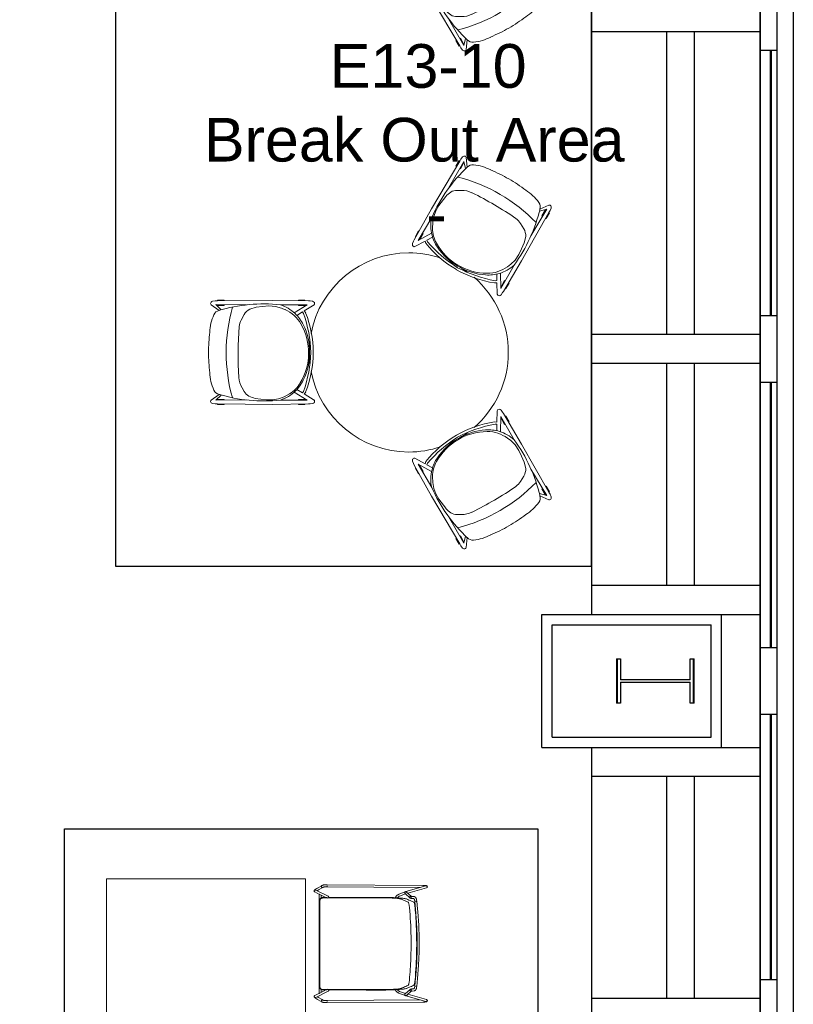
# Model space of a CAD drawing. Header units: inches. Extents: x -1 to 4727, y -3 to 1727.
# Tile 156 of 163: x 4587 to 4727, y 924 to 1102. Entities that reach past the tile are written whole.
import ezdxf

# ---------------------------------------------------------------- set-up
doc = ezdxf.new("R2010")
doc.units = ezdxf.units.IN
doc.header["$LTSCALE"] = 42
doc.header["$MEASUREMENT"] = 0
doc.layers.get('0').update_dxf_attribs({"linetype": 'CONTINUOUS'})
for name, color, linetype in [('A-GLAZ', 8, 'CONTINUOUS'), ('A-WALL', 7, 'CONTINUOUS'), ('I-FURN', 8, 'CONTINUOUS'), ('I-FURN-CHAR', 9, 'CONTINUOUS'), ('Room Names & IDs', 7, 'CONTINUOUS'), ('S-COLS', 7, 'CONTINUOUS'), ('triGrossAreaLayer', 7, 'CONTINUOUS'), ('triLabelLayer', 7, 'CONTINUOUS'), ('triMeasuredGrossAreaLayer', 7, 'CONTINUOUS'), ('triSpaceLayer', 7, 'CONTINUOUS')]:
    doc.layers.add(name, color=color, linetype=linetype)
doc.styles.add('PDF Helvetica', font='Helvetica.ttf')
doc.styles.get("Standard").update_dxf_attribs({"font": 'romans.shx'})

# ---------------------------------------------------------------- blocks, each defined once
blk = doc.blocks.new('Hightower_Alo_Counter_Stool - Hightower_Alo_Counter_Stool-4334188-FURNITURE PLAN - FLOOR 09 - EAST')
at = {"lineweight": 9}
for p, q in [((-10.06, 10.69), (-10.42, 10.05)), ((-9.71, 11.05), (-9.71, 11.04)), ((-9.7, 11.02), (-8.58, 8.77)), ((-8.93, 10.31), (-9.36, 11.18)), ((8.58, 8.77), (9.7, 11.02)), ((9.36, 11.18), (8.93, 10.31)), ((9.71, 11.04), (9.71, 11.05)), ((10.42, 10.05), (10.06, 10.69)), ((-10.64, 9.41), (-10.64, 8.94)), ((-10.64, 8.94), (-10.55, -8.36)), ((-10.42, 10.05), (-10.52, 9.88)), ((-10.42, 10.05), (-10.14, 9.89)), ((-10.36, 10.01), (-10.42, 10.05)), ((-10.26, 8.94), (-10.36, 8.94)), ((-10.24, 9.95), (-10.33, 9.99)), ((-10.26, 8.94), (-10.26, 9.41)), ((-10.17, -7.92), (-10.26, 8.94)), ((-10.1, 9.86), (-10.24, 9.95)), ((-10.19, 9.7), (-10.1, 9.86)), ((-10.1, 9.86), (-9.73, 10.5)), ((9.02, 10.39), (-9.02, 10.39)), ((-8.24, 8.93), (-8.92, 10.29)), ((-8.8, 10.05), (-8.19, 10.05)), ((-8.35, 8.99), (-8.35, 9.76)), ((-7.77, 10.26), (-7.85, 10.26)), ((7.85, 10.26), (7.77, 10.26)), ((8.22, 10.05), (8.8, 10.05)), ((8.92, 10.29), (8.24, 8.93)), ((8.35, 9.76), (8.35, 8.99)), ((9.73, 10.5), (10.1, 9.86)), ((10.24, 9.95), (10.1, 9.86)), ((10.1, 9.86), (10.19, 9.7)), ((10.14, 9.89), (10.42, 10.05)), ((10.26, 8.94), (10.17, -7.92)), ((10.33, 9.99), (10.24, 9.95)), ((10.26, 9.41), (10.26, 8.94)), ((10.36, 8.94), (10.26, 8.94)), ((10.42, 10.05), (10.36, 10.01)), ((10.52, 9.88), (10.42, 10.05)), ((10.55, -8.36), (10.64, 8.94)), ((10.64, 8.94), (10.64, 9.41)), ((-9.44, -5.31), (-10.46, -8.92)), ((-9.39, -5.2), (-9.42, -5.27)), ((-8.94, -4.04), (-9.36, -5.18)), ((-9.06, -5.18), (-9.06, -5.16)), ((-8.26, -6.06), (-9.06, -5.17)), ((-9.02, -5.23), (-8.62, -4.16)), ((9.06, -5.17), (8.26, -6.06)), ((8.62, -4.16), (9.01, -5.22)), ((9.36, -5.18), (8.94, -4.04)), ((9.06, -5.16), (9.06, -5.18)), ((9.42, -5.27), (9.39, -5.2)), ((10.46, -8.92), (9.44, -5.31)), ((-10.09, -9.02), (-9.14, -5.63)), ((-9.35, -5.41), (-9.34, -5.42)), ((-9.34, -5.42), (-8.54, -6.31)), ((-8.57, -6.26), (-8.57, -6.27)), ((-8.56, -6.37), (-8.56, -6.4)), ((-8.56, -6.4), (-8.52, -6.77)), ((-8.22, -6.12), (-8.23, -6.11)), ((-8.18, -6.37), (-8.19, -6.33)), ((-8.15, -6.73), (-8.18, -6.37)), ((-7.72, -6.88), (-7.83, -6.87)), ((-7.71, -7.25), (-7.67, -6.88)), ((-7.65, -6.88), (-7.69, -6.88)), ((-6.24, -7.03), (-7.67, -6.88)), ((-7.65, -6.91), (-7.65, -6.99)), ((7.67, -6.88), (6.24, -7.03)), ((7.69, -6.88), (7.65, -6.88)), ((7.65, -6.99), (7.65, -6.91)), ((7.67, -6.88), (7.71, -7.25)), ((7.83, -6.87), (7.72, -6.88)), ((8.18, -6.37), (8.15, -6.73)), ((8.19, -6.33), (8.18, -6.37)), ((8.23, -6.11), (8.22, -6.12)), ((8.52, -6.77), (8.56, -6.4)), ((8.54, -6.31), (9.34, -5.42)), ((8.56, -6.4), (8.56, -6.37)), ((8.57, -6.27), (8.57, -6.26)), ((9.14, -5.63), (10.09, -9.02)), ((9.34, -5.42), (9.35, -5.41)), ((-7.87, -7.24), (-7.76, -7.25)), ((-7.71, -7.25), (-6.28, -7.4)), ((-7.69, -7.26), (-7.65, -7.26)), ((-7.65, -7.13), (-7.65, -7.17)), ((-7.65, -7.17), (-7.65, -7.21)), ((6.28, -7.4), (7.71, -7.25)), ((7.65, -7.17), (7.65, -7.13)), ((7.65, -7.21), (7.65, -7.17)), ((7.65, -7.26), (7.69, -7.26)), ((7.76, -7.25), (7.87, -7.24)), ((-10.14, -9.09), (-10.13, -9.08)), ((10.13, -9.08), (10.14, -9.09))]:
    blk.add_line(p, q, dxfattribs=at)
at = {"lineweight": 9, "flags": 128}
for points in [[(-9.45, 11.27), (-9.52, 11.3), (-9.58, 11.3), (-9.62, 11.28), (-9.65, 11.27), (-9.67, 11.26), (-9.68, 11.25), (-9.69, 11.23), (-9.7, 11.22), (-9.71, 11.21), (-9.72, 11.2), (-9.73, 11.19), (-9.74, 11.18), (-9.75, 11.17), (-9.76, 11.16), (-9.77, 11.15), (-9.78, 11.13), (-9.79, 11.12), (-9.8, 11.1), (-9.81, 11.09), (-9.82, 11.07), (-9.83, 11.06), (-9.84, 11.04), (-9.85, 11.02), (-9.87, 11), (-9.88, 10.99), (-9.89, 10.97), (-9.9, 10.95), (-9.91, 10.93), (-9.93, 10.91), (-9.94, 10.89), (-9.95, 10.87), (-9.97, 10.85), (-9.98, 10.83), (-9.99, 10.8), (-10, 10.78), (-10.02, 10.76), (-10.03, 10.74), (-10.04, 10.72), (-10.05, 10.69), (-10.06, 10.69)], [(-9.58, 10.76), (-9.59, 10.74), (-9.6, 10.73), (-9.61, 10.71), (-9.62, 10.69), (-9.64, 10.67), (-9.65, 10.65), (-9.66, 10.63), (-9.67, 10.61), (-9.68, 10.59), (-9.7, 10.57), (-9.71, 10.55), (-9.72, 10.52), (-9.73, 10.5)], [(-9.45, 11.27), (-9.38, 11.22), (-9.36, 11.17)], [(9.45, 11.27), (9.38, 11.22), (9.36, 11.17)], [(9.45, 11.27), (9.52, 11.3), (9.58, 11.3), (9.62, 11.28), (9.65, 11.27), (9.67, 11.26), (9.68, 11.25), (9.69, 11.23), (9.7, 11.22), (9.71, 11.21), (9.72, 11.2), (9.73, 11.19), (9.74, 11.18), (9.75, 11.17), (9.76, 11.16), (9.77, 11.15), (9.78, 11.13), (9.79, 11.12), (9.8, 11.1), (9.81, 11.09), (9.82, 11.07), (9.83, 11.06), (9.84, 11.04), (9.85, 11.02), (9.87, 11), (9.88, 10.99), (9.89, 10.97), (9.9, 10.95), (9.91, 10.93), (9.93, 10.91), (9.94, 10.89), (9.95, 10.87), (9.97, 10.85), (9.98, 10.83), (9.99, 10.8), (10, 10.78), (10.02, 10.76), (10.03, 10.74), (10.04, 10.72), (10.05, 10.69), (10.06, 10.69)], [(9.58, 10.76), (9.59, 10.74), (9.6, 10.73), (9.61, 10.71), (9.62, 10.69), (9.64, 10.67), (9.65, 10.65), (9.66, 10.63), (9.67, 10.61), (9.68, 10.59), (9.7, 10.57), (9.71, 10.55), (9.72, 10.52), (9.73, 10.5)], [(-10.52, 9.88), (-10.54, 9.85), (-10.55, 9.81), (-10.57, 9.78), (-10.58, 9.75), (-10.59, 9.71), (-10.6, 9.67), (-10.61, 9.64), (-10.62, 9.6), (-10.63, 9.56), (-10.63, 9.53), (-10.64, 9.49), (-10.64, 9.45), (-10.64, 9.41), (-10.64, 9.41)], [(-10.26, 9.41), (-10.26, 9.44), (-10.26, 9.46), (-10.26, 9.48), (-10.26, 9.5), (-10.25, 9.53), (-10.25, 9.55), (-10.24, 9.57), (-10.24, 9.59), (-10.23, 9.61), (-10.22, 9.63), (-10.21, 9.65), (-10.2, 9.67), (-10.19, 9.69), (-10.19, 9.7)], [(-8.34, 9.02), (-8.34, 9.02), (-8.34, 9.02), (-8.33, 9.02), (-8.33, 9.02), (-8.32, 9.02), (-8.32, 9.02), (-8.31, 9.02), (-8.3, 9.02), (-8.3, 9.02)], [(-8.28, 9.76), (-8.28, 8.18), (-8.28, 6.61)], [(8.28, 6.61), (8.28, 8.18), (8.28, 9.76)], [(8.34, 9.02), (8.34, 9.02), (8.34, 9.02), (8.33, 9.02), (8.33, 9.02), (8.32, 9.02), (8.32, 9.02), (8.31, 9.02), (8.3, 9.02), (8.3, 9.02)], [(10.19, 9.7), (10.2, 9.68), (10.21, 9.66), (10.22, 9.64), (10.23, 9.61), (10.24, 9.59), (10.24, 9.57), (10.25, 9.55), (10.25, 9.53), (10.26, 9.51), (10.26, 9.48), (10.26, 9.46), (10.26, 9.44), (10.26, 9.42), (10.26, 9.41)], [(10.64, 9.41), (10.64, 9.45), (10.64, 9.49), (10.63, 9.53), (10.63, 9.56), (10.62, 9.6), (10.61, 9.64), (10.6, 9.67), (10.59, 9.71), (10.58, 9.74), (10.57, 9.78), (10.55, 9.81), (10.54, 9.85), (10.52, 9.88), (10.52, 9.88)], [(-8.58, 8.77), (-8.54, 8.72), (-8.51, 8.7), (-8.49, 8.68), (-8.47, 8.67), (-8.46, 8.67), (-8.45, 8.66), (-8.44, 8.66), (-8.43, 8.66), (-8.42, 8.66), (-8.41, 8.65), (-8.4, 8.65), (-8.39, 8.65), (-8.38, 8.65), (-8.37, 8.65), (-8.35, 8.65), (-8.34, 8.64), (-8.33, 8.64), (-8.32, 8.64), (-8.31, 8.64), (-8.3, 8.64)], [(-8.36, 6.61), (-8.35, 8.18), (-8.35, 8.65)], [(8.58, 8.77), (8.54, 8.72), (8.51, 8.7), (8.49, 8.68), (8.47, 8.67), (8.46, 8.67), (8.45, 8.66), (8.44, 8.66), (8.43, 8.66), (8.42, 8.66), (8.41, 8.65), (8.4, 8.65), (8.39, 8.65), (8.38, 8.65), (8.37, 8.65), (8.35, 8.65), (8.34, 8.64), (8.33, 8.64), (8.32, 8.64), (8.31, 8.64), (8.3, 8.64)], [(8.35, 8.65), (8.35, 8.18), (8.36, 6.61)], [(-8.37, -0.49), (-8.37, 1.87), (-8.36, 4.24), (-8.36, 6.61)], [(-8.28, 6.61), (-8.29, 4.22), (-8.3, 1.84), (-8.3, -0.54)], [(8.3, -0.54), (8.3, 1.84), (8.29, 4.22), (8.28, 6.61)], [(8.36, 6.61), (8.36, 4.24), (8.37, 1.87), (8.37, -0.49)], [(-8.31, -3.38), (-8.35, -3.4), (-8.39, -3.42), (-8.43, -3.44), (-8.47, -3.46), (-8.51, -3.49), (-8.55, -3.52), (-8.59, -3.55), (-8.62, -3.58), (-8.66, -3.61), (-8.69, -3.64), (-8.72, -3.68), (-8.75, -3.71), (-8.78, -3.75), (-8.81, -3.79), (-8.84, -3.83), (-8.86, -3.87), (-8.88, -3.91), (-8.9, -3.95), (-8.92, -3.99), (-8.94, -4.03), (-8.94, -4.04)], [(8.94, -4.04), (8.93, -4), (8.91, -3.96), (8.89, -3.92), (8.87, -3.87), (8.84, -3.83), (8.82, -3.8), (8.79, -3.76), (8.76, -3.72), (8.73, -3.68), (8.7, -3.65), (8.67, -3.62), (8.63, -3.58), (8.6, -3.55), (8.56, -3.52), (8.52, -3.5), (8.48, -3.47), (8.44, -3.44), (8.4, -3.42), (8.36, -3.4), (8.32, -3.38)], [(-9.21, -5.1), (-9.31, -5.12), (-9.36, -5.16), (-9.38, -5.2), (-9.39, -5.2)], [(-9.21, -5.1), (-9.12, -5.12), (-9.07, -5.16), (-9.06, -5.16)], [(-8.62, -4.16), (-8.61, -4.13), (-8.6, -4.1), (-8.58, -4.07), (-8.57, -4.04), (-8.55, -4.02), (-8.53, -3.99), (-8.51, -3.96), (-8.49, -3.93), (-8.47, -3.91), (-8.45, -3.88), (-8.43, -3.86), (-8.4, -3.84), (-8.38, -3.82), (-8.35, -3.8), (-8.32, -3.78), (-8.3, -3.76)], [(8.29, -3.75), (8.32, -3.77), (8.34, -3.79), (8.37, -3.81), (8.4, -3.83), (8.42, -3.86), (8.44, -3.88), (8.47, -3.9), (8.49, -3.93), (8.51, -3.95), (8.53, -3.98), (8.55, -4.01), (8.56, -4.04), (8.58, -4.07), (8.59, -4.1), (8.61, -4.13), (8.62, -4.16), (8.62, -4.16)], [(9.21, -5.1), (9.12, -5.12), (9.07, -5.16), (9.06, -5.16)], [(9.21, -5.1), (9.31, -5.12), (9.36, -5.16), (9.38, -5.2), (9.39, -5.2)], [(-8.57, -6.25), (-8.57, -6.26), (-8.57, -6.26), (-8.57, -6.27), (-8.57, -6.28), (-8.57, -6.29), (-8.57, -6.31), (-8.56, -6.32), (-8.56, -6.34), (-8.56, -6.36), (-8.56, -6.37)], [(-8.52, -6.77), (-8.52, -6.79), (-8.51, -6.82), (-8.5, -6.84), (-8.49, -6.87), (-8.48, -6.89), (-8.47, -6.92), (-8.46, -6.94), (-8.45, -6.96), (-8.43, -6.98), (-8.41, -7), (-8.4, -7.02), (-8.38, -7.03), (-8.36, -7.05), (-8.34, -7.07), (-8.32, -7.08), (-8.3, -7.1), (-8.28, -7.11), (-8.26, -7.12), (-8.23, -7.14), (-8.21, -7.15), (-8.19, -7.16), (-8.16, -7.17), (-8.14, -7.18), (-8.11, -7.19), (-8.09, -7.2), (-8.06, -7.2), (-8.04, -7.21), (-8.01, -7.22), (-7.98, -7.22), (-7.96, -7.23), (-7.93, -7.23), (-7.9, -7.24), (-7.88, -7.24), (-7.87, -7.24)], [(-8.22, -6.12), (-8.22, -6.14), (-8.21, -6.16), (-8.21, -6.17), (-8.2, -6.19), (-8.2, -6.21), (-8.2, -6.23), (-8.2, -6.24), (-8.19, -6.26), (-8.19, -6.28), (-8.19, -6.31), (-8.19, -6.33), (-8.19, -6.33)], [(-8.15, -6.73), (-8.15, -6.73), (-8.15, -6.73), (-8.15, -6.73), (-8.15, -6.73), (-8.14, -6.74), (-8.14, -6.74), (-8.14, -6.74), (-8.14, -6.75), (-8.13, -6.75), (-8.13, -6.75), (-8.12, -6.76), (-8.12, -6.77), (-8.11, -6.77), (-8.1, -6.78), (-8.09, -6.78), (-8.08, -6.79), (-8.07, -6.8), (-8.06, -6.8), (-8.05, -6.81), (-8.04, -6.81), (-8.02, -6.82), (-8.01, -6.83), (-8, -6.83), (-7.98, -6.84), (-7.96, -6.84), (-7.95, -6.85), (-7.93, -6.85), (-7.91, -6.85), (-7.9, -6.86), (-7.88, -6.86), (-7.86, -6.86), (-7.84, -6.87), (-7.83, -6.87)], [(-7.72, -6.88), (-7.71, -6.88), (-7.7, -6.88), (-7.7, -6.88), (-7.69, -6.88), (-7.69, -6.88)], [(6.24, -7.03), (3.86, -7.23), (1.47, -7.34), (-0.92, -7.35), (-3.31, -7.26), (-5.7, -7.08), (-6.24, -7.03)], [(7.72, -6.88), (7.71, -6.88), (7.7, -6.88), (7.7, -6.88), (7.69, -6.88), (7.69, -6.88)], [(8.15, -6.73), (8.15, -6.73), (8.15, -6.73), (8.15, -6.73), (8.15, -6.73), (8.14, -6.74), (8.14, -6.74), (8.14, -6.74), (8.14, -6.75), (8.13, -6.75), (8.13, -6.75), (8.12, -6.76), (8.12, -6.77), (8.11, -6.77), (8.1, -6.78), (8.09, -6.78), (8.08, -6.79), (8.07, -6.8), (8.06, -6.8), (8.05, -6.81), (8.04, -6.81), (8.02, -6.82), (8.01, -6.83), (8, -6.83), (7.98, -6.84), (7.96, -6.84), (7.95, -6.85), (7.93, -6.85), (7.91, -6.85), (7.9, -6.86), (7.88, -6.86), (7.86, -6.86), (7.84, -6.87), (7.83, -6.87)], [(8.52, -6.77), (8.52, -6.79), (8.51, -6.82), (8.5, -6.84), (8.49, -6.87), (8.48, -6.89), (8.47, -6.92), (8.46, -6.94), (8.45, -6.96), (8.43, -6.98), (8.41, -7), (8.4, -7.02), (8.38, -7.03), (8.36, -7.05), (8.34, -7.07), (8.32, -7.08), (8.3, -7.1), (8.28, -7.11), (8.26, -7.12), (8.23, -7.14), (8.21, -7.15), (8.19, -7.16), (8.16, -7.17), (8.14, -7.18), (8.11, -7.19), (8.09, -7.2), (8.06, -7.2), (8.04, -7.21), (8.01, -7.22), (7.98, -7.22), (7.96, -7.23), (7.93, -7.23), (7.9, -7.24), (7.88, -7.24), (7.87, -7.24)], [(8.22, -6.12), (8.22, -6.14), (8.21, -6.16), (8.21, -6.17), (8.2, -6.19), (8.2, -6.21), (8.2, -6.23), (8.2, -6.24), (8.19, -6.26), (8.19, -6.28), (8.19, -6.31), (8.19, -6.33), (8.19, -6.33)], [(8.57, -6.25), (8.57, -6.26), (8.57, -6.26), (8.57, -6.27), (8.57, -6.28), (8.57, -6.29), (8.57, -6.31), (8.56, -6.32), (8.56, -6.34), (8.56, -6.36), (8.56, -6.37)], [(-10.29, -9.17), (-10.36, -9.16), (-10.41, -9.13), (-10.44, -9.1), (-10.46, -9.08), (-10.47, -9.06), (-10.48, -9.04), (-10.48, -9.02), (-10.49, -9.01), (-10.49, -8.99), (-10.5, -8.98), (-10.5, -8.97), (-10.5, -8.95), (-10.51, -8.94), (-10.51, -8.92), (-10.51, -8.9), (-10.52, -8.89), (-10.52, -8.87), (-10.52, -8.85), (-10.52, -8.83), (-10.52, -8.81), (-10.53, -8.79), (-10.53, -8.77), (-10.53, -8.75), (-10.53, -8.73), (-10.53, -8.71), (-10.54, -8.69), (-10.54, -8.66), (-10.54, -8.64), (-10.54, -8.62), (-10.54, -8.59), (-10.54, -8.57), (-10.54, -8.54), (-10.54, -8.52), (-10.54, -8.49), (-10.54, -8.47), (-10.55, -8.44), (-10.55, -8.42), (-10.55, -8.39), (-10.55, -8.37), (-10.55, -8.36)], [(-7.76, -7.25), (-7.74, -7.25), (-7.73, -7.25), (-7.71, -7.26), (-7.7, -7.26), (-7.69, -7.26)], [(-6.28, -7.4), (-3.88, -7.6), (-1.48, -7.71), (0.93, -7.72), (3.33, -7.64), (5.74, -7.46), (6.28, -7.4)], [(7.76, -7.25), (7.74, -7.25), (7.73, -7.25), (7.71, -7.26), (7.7, -7.26), (7.69, -7.26)], [(10.29, -9.17), (10.36, -9.16), (10.41, -9.13), (10.44, -9.1), (10.46, -9.08), (10.47, -9.06), (10.48, -9.04), (10.48, -9.02), (10.49, -9.01), (10.49, -8.99), (10.5, -8.98), (10.5, -8.97), (10.5, -8.95), (10.51, -8.94), (10.51, -8.92), (10.51, -8.9), (10.52, -8.89), (10.52, -8.87), (10.52, -8.85), (10.52, -8.83), (10.52, -8.81), (10.53, -8.79), (10.53, -8.77), (10.53, -8.75), (10.53, -8.73), (10.53, -8.71), (10.54, -8.69), (10.54, -8.66), (10.54, -8.64), (10.54, -8.62), (10.54, -8.59), (10.54, -8.57), (10.54, -8.54), (10.54, -8.52), (10.54, -8.49), (10.54, -8.47), (10.55, -8.44), (10.55, -8.42), (10.55, -8.39), (10.55, -8.37), (10.55, -8.36)], [(-10.29, -9.17), (-10.22, -9.16), (-10.17, -9.13), (-10.14, -9.1), (-10.14, -9.09)], [(10.29, -9.17), (10.22, -9.16), (10.17, -9.13), (10.14, -9.1), (10.14, -9.09)]]:
    blk.add_lwpolyline(points, dxfattribs=at)
at = {"lineweight": 9}
for centre, major_axis, ratio, start_param, end_param in [((-9.53, 11.1), (0.177, 0.061), 0.992906, 1.505118, 2.814115), ((-9.53, 11.1), (0.168, 0.084), 0.994858, 2.156432, 2.68003), ((-9.53, 11.1), (0.168, 0.084), 0.994858, 2.68003, 3.203629), ((-9.53, 11.1), (0.177, 0.061), 0.992906, 3.075914, 3.337714), ((-9.53, 11.1), (0.168, 0.084), 0.994858, 0.323836, 1.632833), ((9.53, 11.1), (-0.168, 0.084), 0.994858, 4.650352, 5.69755), ((9.53, 11.1), (-0.177, 0.061), 0.992906, 3.46907, 4.778067), ((9.53, 11.1), (-0.168, 0.084), 0.994858, 3.603155, 4.126754), ((9.53, 11.1), (-0.168, 0.084), 0.994858, 3.079556, 3.603155), ((9.53, 11.1), (-0.177, 0.061), 0.992906, 2.945472, 3.207271), ((-10.45, 8.94), (0.187, 0.001), 0.000559, 3.141593, 3.245089), ((-10.45, 8.94), (0.187, 0.001), 0.000559, 3.768688, 4.292287), ((-10.45, 8.94), (0.187, 0.001), 0.000559, 5.077685, 5.339484), ((-10.45, 8.94), (0.187, 0.001), 0.000559, 6.124882, 6.386682), ((10.45, 8.94), (-0.187, 0.001), 0.000559, 6.179689, 6.441488), ((10.45, 8.94), (-0.187, 0.001), 0.000559, 0.943701, 1.2055), ((10.45, 8.94), (-0.187, 0.001), 0.000559, 1.990899, 2.514497), ((10.45, 8.94), (-0.187, 0.001), 0.000559, 3.038096, 3.141593), ((-9.26, -5.36), (-0.18, 0.051), 0.988411, 0.010163, 0.271962), ((-9.26, -5.36), (-0.165, 0.089), 0.989077, 5.999821, 6.52342), ((-9.26, -5.36), (-0.18, 0.051), 0.988411, 5.769749, 6.283185), ((-9.2, -5.3), (0.139, 0.125), 0.993857, 0.055785, 2.411979), ((-9.2, -5.3), (0.139, 0.125), 0.993857, 2.411979, 3.197377), ((9.2, -5.3), (-0.139, 0.125), 0.993857, 3.871206, 6.227401), ((9.2, -5.3), (-0.142, 0.122), 0.994097, 5.948503, 6.045673), ((9.2, -5.3), (-0.139, 0.125), 0.993857, 3.085808, 3.871206), ((9.26, -5.36), (0.165, 0.089), 0.989077, 6.042951, 6.56655), ((9.26, -5.36), (0.18, 0.051), 0.988411, 0, 0.513436), ((9.26, -5.36), (0.18, 0.051), 0.988411, 6.011223, 6.273022), ((-9.26, -5.36), (-0.18, 0.051), 0.988411, 0.271962, 1.842759), ((-9.2, -5.3), (0.142, 0.122), 0.994097, 2.952676, 3.214475), ((-8.4, -6.18), (0.139, 0.125), 0.993857, 0, 2.411979), ((-8.4, -6.18), (0.139, 0.125), 0.993857, 2.411979, 3.141593), ((-8.4, -6.18), (0.173, 0.073), 0.988515, 2.998862, 3.52246), ((-8.37, -6.38), (0.187, 0.017), 0.830705, 1.987348, 3.296345), ((-8.37, -6.38), (0.187, 0.019), 0.830378, 6.200126, 9.341719), ((-8.37, -6.38), (0.187, 0.019), 0.830378, 3.058533, 3.320333), ((-8.37, -6.38), (0.187, 0.017), 0.830705, 5.914339, 7.223336), ((-8.4, -6.18), (0.139, 0.125), 0.993857, 5.553572, 6.077171), ((-8.4, -6.18), (0.173, 0.073), 0.988515, 5.616855, 6.140454), ((-8.4, -6.18), (0.139, 0.125), 0.993857, 5.291773, 5.553572), ((-8.37, -6.38), (0.187, 0.019), 0.830378, 5.938327, 6.200126), ((8.37, -6.38), (-0.187, 0.017), 0.830705, 5.343034, 6.652031), ((8.37, -6.38), (-0.187, 0.019), 0.830378, 3.224652, 6.366245), ((8.37, -6.38), (-0.187, 0.019), 0.830378, 0.083059, 0.344859), ((8.4, -6.18), (-0.139, 0.125), 0.993857, 3.871206, 7.012799), ((8.4, -6.18), (-0.173, 0.073), 0.988515, 0.142731, 0.66633), ((8.4, -6.18), (-0.139, 0.125), 0.993857, 0.729613, 0.991413), ((8.37, -6.38), (-0.187, 0.017), 0.830705, 2.98684, 4.295837), ((8.4, -6.18), (-0.139, 0.125), 0.993857, 3.141593, 3.871206), ((8.37, -6.38), (-0.187, 0.019), 0.830378, 2.962853, 3.224652), ((9.26, -5.36), (0.18, 0.051), 0.988411, 4.440427, 6.011223), ((9.2, -5.3), (-0.142, 0.122), 0.994097, 3.06871, 3.330509), ((-10.27, -8.97), (-0.18, 0.051), 0.988411, 0.010163, 0.271962), ((-10.27, -8.97), (-0.18, 0.051), 0.988411, 0.271962, 1.05736), ((-10.27, -8.97), (-0.147, 0.116), 0.986456, 1.466745, 1.728545), ((-10.27, -8.97), (-0.18, 0.051), 0.988411, 1.31916, 3.151756), ((-10.27, -8.97), (-0.147, 0.116), 0.986456, 3.037542, 3.141593), ((10.27, -8.97), (0.18, 0.051), 0.988411, 3.13143, 4.440427), ((10.27, -8.97), (0.147, 0.116), 0.986456, 3.141593, 3.245644), ((10.27, -8.97), (0.18, 0.051), 0.988411, 4.702226, 5.225825), ((10.27, -8.97), (0.147, 0.116), 0.986456, 4.554641, 4.81644), ((10.27, -8.97), (0.18, 0.051), 0.988411, 5.487624, 6.011223), ((10.27, -8.97), (0.18, 0.051), 0.988411, 6.011223, 6.273022)]:
    blk.add_ellipse(centre, major_axis=major_axis, ratio=ratio, start_param=start_param, end_param=end_param, dxfattribs=at)
for points, knots in [([(-9.02, 10.39), (-9.02, 10.39), (-9.02, 10.39), (-9.02, 10.39), (-9.02, 10.39), (-9.01, 10.39), (-9.01, 10.38), (-9, 10.38), (-9, 10.38), (-8.99, 10.37), (-8.98, 10.37), (-8.98, 10.36), (-8.97, 10.36), (-8.96, 10.35), (-8.96, 10.34), (-8.95, 10.34), (-8.94, 10.33), (-8.94, 10.32), (-8.93, 10.31), (-8.93, 10.31), (-8.92, 10.3), (-8.92, 10.29), (-8.91, 10.28), (-8.91, 10.27), (-8.9, 10.26), (-8.9, 10.25), (-8.9, 10.25)], [0, 0, 0, 0, 0.0357143, 0.0714286, 0.1071429, 0.1339286, 0.1607143, 0.2142857, 0.25, 0.2767857, 0.3035714, 0.3571429, 0.3928571, 0.4285714, 0.4642857, 0.5, 0.5357143, 0.5714286, 0.6071429, 0.6428571, 0.6785714, 0.7142857, 0.75, 0.7857143, 0.8214286, 0.8571429, 0.8571429, 0.8571429, 0.8571429]), ([(-8.35, 9.76), (-8.35, 9.84), (-8.32, 9.95), (-8.24, 10.08), (-8.15, 10.17), (-8.01, 10.24), (-7.9, 10.26), (-7.85, 10.26)], [0, 0, 0, 0, 0.285714, 0.428571, 0.571429, 0.785714, 1, 1, 1, 1]), ([(-7.77, 10.26), (-7.85, 10.26), (-7.96, 10.24), (-8.09, 10.16), (-8.18, 10.06), (-8.26, 9.93), (-8.28, 9.82), (-8.28, 9.76)], [0, 0, 0, 0, 0.285714, 0.428571, 0.571429, 0.785714, 1, 1, 1, 1]), ([(8.28, 9.76), (8.28, 9.84), (8.25, 9.95), (8.17, 10.08), (8.08, 10.17), (7.94, 10.24), (7.83, 10.26), (7.77, 10.26)], [0, 0, 0, 0, 0.285714, 0.428571, 0.571429, 0.785714, 1, 1, 1, 1]), ([(7.85, 10.26), (7.92, 10.26), (8.03, 10.24), (8.16, 10.16), (8.25, 10.06), (8.33, 9.93), (8.35, 9.82), (8.35, 9.76)], [0, 0, 0, 0, 0.285714, 0.428571, 0.571429, 0.785714, 1, 1, 1, 1]), ([(8.9, 10.25), (8.9, 10.25), (8.9, 10.26), (8.91, 10.27), (8.91, 10.28), (8.92, 10.29), (8.92, 10.3), (8.93, 10.31), (8.93, 10.31), (8.94, 10.32), (8.94, 10.33), (8.95, 10.34), (8.96, 10.34), (8.96, 10.35), (8.97, 10.35), (8.97, 10.36), (8.98, 10.36), (8.98, 10.37), (8.99, 10.37), (8.99, 10.37), (9, 10.38), (9.01, 10.38), (9.01, 10.39), (9.02, 10.39), (9.02, 10.39), (9.02, 10.39), (9.02, 10.39)], [0.1428571, 0.1428571, 0.1428571, 0.1428571, 0.1785714, 0.2142857, 0.25, 0.2857143, 0.3214286, 0.3571429, 0.3928571, 0.4285714, 0.4642857, 0.5, 0.5357143, 0.5714286, 0.5982143, 0.625, 0.6517857, 0.6785714, 0.7053571, 0.7321429, 0.7857143, 0.8392857, 0.8660714, 0.8928571, 0.9464286, 1, 1, 1, 1]), ([(-8.09, -5.42), (-8.11, -5.36), (-8.14, -5.24), (-8.18, -4.98), (-8.22, -4.66), (-8.27, -4.16), (-8.31, -3.47), (-8.34, -2.74), (-8.36, -2.02), (-8.37, -1.27), (-8.37, -0.75), (-8.37, -0.49)], [-1, -1, -1, -1, -0.861111, -0.791667, -0.722222, -0.583333, -0.444444, -0.333333, -0.222222, -0.111111, 0, 0, 0, 0]), ([(8.37, -0.49), (8.37, -0.82), (8.37, -1.3), (8.36, -1.93), (8.35, -2.54), (8.32, -3.26), (8.28, -3.97), (8.24, -4.53), (8.19, -4.94), (8.14, -5.25), (8.1, -5.37), (8.09, -5.42)], [-1, -1, -1, -1, -0.861111, -0.791667, -0.722222, -0.583333, -0.444444, -0.333333, -0.222222, -0.111111, 0, 0, 0, 0]), ([(-6.56, -5.93), (-5.25, -6.05), (-2.63, -6.22), (1.75, -6.26), (4.81, -6.09), (6.56, -5.93)], [-1, -1, -1, -1, -0.7, -0.4, 0, 0, 0, 0]), ([(6.56, -6.95), (5.25, -7.07), (2.63, -7.23), (-1.75, -7.27), (-4.81, -7.11), (-6.56, -6.95)], [-1, -1, -1, -1, -0.7, -0.4, 0, 0, 0, 0])]:
    blk.add_open_spline(points, degree=3, knots=knots, dxfattribs=at)
for points in [[(-7.85, 10.26), (-7.82, 10.26), (-7.8, 10.26), (-7.77, 10.26)], [(0, 10.26), (-0.86, 10.26), (-2.59, 10.26), (-5.18, 10.26), (-6.91, 10.26), (-7.77, 10.26)], [(7.77, 10.26), (6.91, 10.26), (5.18, 10.26), (2.59, 10.26), (0.86, 10.26), (0, 10.26)], [(7.77, 10.26), (7.8, 10.26), (7.82, 10.26), (7.85, 10.26)], [(-8.3, -0.54), (-8.3, -0.77), (-8.3, -1.22), (-8.29, -1.89), (-8.27, -2.52), (-8.24, -3.09), (-8.21, -3.58), (-8.17, -3.98), (-8.12, -4.27), (-8.09, -4.39), (-8.07, -4.42)], [(8.07, -4.42), (8.09, -4.39), (8.12, -4.27), (8.17, -3.98), (8.21, -3.58), (8.24, -3.09), (8.27, -2.52), (8.29, -1.89), (8.3, -1.22), (8.3, -0.77), (8.3, -0.54)], [(-9.36, -5.17), (-9.36, -5.17), (-9.35, -5.16), (-9.35, -5.16), (-9.34, -5.16), (-9.34, -5.15), (-9.34, -5.15)], [(-9.32, -5.13), (-9.32, -5.13), (-9.31, -5.13), (-9.3, -5.12), (-9.29, -5.12)], [(-9.29, -5.12), (-9.28, -5.11), (-9.26, -5.11), (-9.23, -5.1), (-9.22, -5.1)], [(-9.22, -5.1), (-9.21, -5.1), (-9.19, -5.1), (-9.18, -5.1)], [(-8.07, -4.42), (-8.01, -4.57), (-7.89, -4.85), (-7.71, -5.27), (-7.59, -5.55), (-7.53, -5.69)], [(7.53, -5.69), (7.59, -5.55), (7.71, -5.27), (7.89, -4.85), (8.01, -4.57), (8.07, -4.42)], [(9.18, -5.1), (9.19, -5.1), (9.21, -5.1), (9.22, -5.1)], [(9.22, -5.1), (9.23, -5.1), (9.26, -5.11), (9.28, -5.11), (9.29, -5.12)], [(9.29, -5.12), (9.3, -5.12), (9.31, -5.13), (9.32, -5.13), (9.32, -5.13)], [(9.34, -5.15), (9.34, -5.15), (9.34, -5.16), (9.35, -5.16), (9.35, -5.16), (9.36, -5.17), (9.36, -5.17)], [(-7.53, -6.71), (-7.59, -6.57), (-7.71, -6.28), (-7.9, -5.85), (-8.02, -5.56), (-8.09, -5.42)], [(-7.53, -5.69), (-7.52, -5.71), (-7.49, -5.74), (-7.38, -5.78), (-7.23, -5.83), (-7.03, -5.87), (-6.8, -5.91), (-6.64, -5.92), (-6.56, -5.93)], [(-6.56, -6.95), (-6.64, -6.94), (-6.8, -6.92), (-7.03, -6.89), (-7.23, -6.84), (-7.38, -6.8), (-7.49, -6.75), (-7.52, -6.72), (-7.53, -6.71)], [(6.56, -5.93), (6.64, -5.92), (6.8, -5.91), (7.03, -5.87), (7.23, -5.83), (7.38, -5.78), (7.49, -5.74), (7.52, -5.71), (7.53, -5.69)], [(7.53, -6.71), (7.52, -6.72), (7.49, -6.75), (7.38, -6.8), (7.23, -6.84), (7.03, -6.89), (6.8, -6.92), (6.64, -6.94), (6.56, -6.95)], [(8.09, -5.42), (8.02, -5.56), (7.9, -5.85), (7.71, -6.28), (7.59, -6.57), (7.53, -6.71)]]:
    blk.add_open_spline(points, degree=3, dxfattribs=at)
blk = doc.blocks.new('Table - Dining - Round - 36_ DIAM DINING-1461883-FURNITURE PLAN - FLOOR 09 - EAST')
at = {"lineweight": 9}
for start, end in [(83.7584, 96.2416), (100.9653, 180), (360, 79.0347), (180, 198.651), (341.349, 360), (204.2144, 208.0464), (331.9536, 335.7856), (210.7121, 216.1747), (323.8253, 329.2879), (220.9825, 319.0175)]:
    blk.add_arc((0, 0), 18, start, end, dxfattribs=at)
blk = doc.blocks.new('Stool - Coalesse - Enea Lottus Sled - Bar - Default-2141859-FURNITURE PLAN - FLOOR 09 - EAST')
at = {"lineweight": 9}
for p, q in [((-9.31, -0.16), (-9.3, 0.12)), ((-9.3, 0.12), (-9.25, 0.58)), ((-8.6, 0.84), (-7.51, -0.93)), ((8.6, 0.84), (7.51, -0.93)), ((9.3, 0.12), (9.25, 0.58)), ((9.31, -0.16), (9.3, 0.12)), ((-9.44, -0.8), (-9.32, -0.8)), ((-9.44, -1.95), (-9.44, -0.8)), ((-9.39, -6.58), (-9.31, -0.16)), ((-8.63, -0.39), (-8.61, -5.25)), ((-7.18, -2.75), (-8.63, -0.39)), ((-8.63, -0.8), (-8.5, -0.8)), ((-8.5, -0.8), (-8.5, -1.95)), ((-7.51, -0.93), (-7.16, -0.67)), ((-7.06, -1.06), (-7.31, -1.25)), ((-7.31, -1.25), (-6.69, -2.26)), ((7.31, -1.25), (6.69, -2.26)), ((7.06, -1.06), (7.31, -1.25)), ((7.51, -0.93), (7.16, -0.67)), ((7.18, -2.75), (8.63, -0.39)), ((8.5, -0.8), (8.63, -0.8)), ((8.5, -1.95), (8.5, -0.8)), ((8.63, -0.39), (8.61, -5.25)), ((9.39, -6.58), (9.31, -0.16)), ((9.32, -0.8), (9.44, -0.8)), ((9.44, -0.8), (9.44, -1.95)), ((-9.33, -1.95), (-9.44, -1.95)), ((-8.5, -1.95), (-8.62, -1.95)), ((8.62, -1.95), (8.5, -1.95)), ((9.44, -1.95), (9.33, -1.95)), ((-8.02, -5.06), (-8.31, -6.12)), ((-7.72, -4.39), (-8.02, -5.06)), ((8, -4.58), (7.47, -3.61)), ((8.37, -5.59), (8, -4.58)), ((-9.31, -16.61), (-9.39, -6.58)), ((-8.31, -6.12), (-8.41, -7.34)), ((8.55, -6.63), (8.37, -5.59)), ((8.55, -7.74), (8.55, -6.63)), ((9.31, -16.61), (9.39, -6.58)), ((-8.41, -7.34), (-8.3, -8.46)), ((-8.3, -8.46), (-8.17, -9.65)), ((8.3, -9.78), (8.55, -7.74)), ((-8.17, -9.65), (-7.83, -10.78)), ((-8.59, -11.35), (-8.69, -16.93)), ((-6.83, -11.79), (-5.86, -12.35)), ((6.4, -12.16), (7.04, -11.78)), ((8.59, -11.35), (8.63, -16.89)), ((-9.44, -15.43), (-9.32, -15.43)), ((-9.44, -16.61), (-9.44, -15.43)), ((-8.69, -16.93), (-7.7, -15.94)), ((-8.66, -15.43), (-8.5, -15.43)), ((-8.5, -15.43), (-8.5, -16.61)), ((7.7, -15.95), (8.63, -16.89)), ((8.5, -15.43), (8.62, -15.43)), ((8.5, -16.61), (8.5, -15.43)), ((9.32, -15.43), (9.44, -15.43)), ((9.44, -15.43), (9.44, -16.61)), ((-9.31, -16.61), (-9.44, -16.61)), ((-9.31, -17.02), (-9.31, -16.61)), ((-9.25, -17.52), (-9.31, -17.02)), ((-8.5, -16.61), (-8.65, -16.61)), ((-7.58, -16.31), (-8.61, -17.76)), ((7.58, -16.31), (8.61, -17.76)), ((8.63, -16.61), (8.5, -16.61)), ((9.25, -17.52), (9.31, -17.02)), ((9.44, -16.61), (9.31, -16.61)), ((9.31, -17.02), (9.31, -16.61))]:
    blk.add_line(p, q, dxfattribs=at)
for centre, radius, start, end in [((-8.61, 0.39), 0.674, 128.6251, 163.1243), ((-8.85, 0.63), 0.331, 38.3441, 121.054), ((0.01, -18.87), 19.56, 90.0436, 111.5268), ((0.96, -23.97), 24.27, 92.2573, 109.2796), ((-0.11, -11.12), 11.15, 89.441, 116.2116), ((-0.01, -18.87), 19.56, 68.4732, 89.9564), ((-0.96, -23.97), 24.27, 70.7204, 87.7427), ((0.11, -11.12), 11.15, 63.7884, 90.559), ((8.85, 0.63), 0.331, 58.946, 141.6559), ((8.61, 0.39), 0.674, 16.8757, 51.3749), ((-1.97, -6.97), 6.31, 120.2187, 155.9216), ((-1.94, -7.4), 7.01, 116.2116, 136.7607), ((0.08, -10.72), 10.58, 59.1006, 119.5783), ((1.94, -7.4), 7.01, 44.3363, 63.7884), ((2.81, -6.28), 5.38, 29.8284, 59.7014), ((-1.94, -7.4), 7.01, 136.7607, 162.0852), ((1.94, -7.4), 7.01, 17.9148, 44.3363), ((19.13, -8.28), 27.9, 173.7657, 196.9797), ((-19.13, -8.28), 27.9, 343.0203, 6.2343), ((2.3, -8.36), 6.17, 335.3789, 346.6664), ((-5.87, -9.85), 2.16, 205.3178, 243.6917), ((-3.66, -7.05), 5.74, 247.4828, 259.7543), ((4.29, -8.7), 4.05, 273.2858, 301.2685), ((6.2, -10.04), 1.93, 295.7004, 332.4426), ((0.06, 14.96), 30, 254.0254, 285.6704), ((0.27, 51.72), 64.61, 265.6, 273.7732), ((-8.66, -17.3), 0.634, 199.7023, 226.1895), ((-8.85, -17.51), 0.35, 226.1895, 314.4794), ((-6.25, -16.03), 1.37, 192.0018, 245.4154), ((-3.4, -9.81), 8.2, 245.4154, 268.1855), ((3.4, -9.81), 8.2, 271.8145, 294.5846), ((6.25, -16.03), 1.37, 294.5846, 347.9982), ((8.85, -17.51), 0.35, 225.5206, 313.8105), ((8.66, -17.3), 0.634, 313.8105, 340.2977), ((0.14, 11.17), 29.42, 262.5694, 269.7236), ((-0.14, 11.17), 29.42, 270.2764, 277.4306)]:
    blk.add_arc(centre, radius, start, end, dxfattribs=at)
blk = doc.blocks.new('Stool - Coalesse - Enea Lottus Sled - Bar - Default-2140659-FURNITURE PLAN - FLOOR 09 - EAST')
at = {"lineweight": 9}
for p, q in [((-9.44, 16.61), (-9.44, 15.43)), ((-9.31, 16.61), (-9.44, 16.61)), ((-9.31, 16.61), (-9.39, 6.58)), ((-9.25, 17.52), (-9.31, 17.02)), ((-9.31, 17.02), (-9.31, 16.61)), ((-8.69, 16.93), (-7.7, 15.94)), ((-8.59, 11.35), (-8.69, 16.93)), ((-8.5, 16.61), (-8.65, 16.61)), ((-7.58, 16.31), (-8.61, 17.76)), ((-8.5, 15.43), (-8.5, 16.61)), ((7.58, 16.31), (8.61, 17.76)), ((7.7, 15.95), (8.63, 16.89)), ((8.5, 16.61), (8.5, 15.43)), ((8.63, 16.61), (8.5, 16.61)), ((8.59, 11.35), (8.63, 16.89)), ((9.25, 17.52), (9.31, 17.02)), ((9.31, 17.02), (9.31, 16.61)), ((9.44, 16.61), (9.31, 16.61)), ((9.31, 16.61), (9.39, 6.58)), ((9.44, 15.43), (9.44, 16.61)), ((-9.44, 15.43), (-9.32, 15.43)), ((-8.66, 15.43), (-8.5, 15.43)), ((8.5, 15.43), (8.62, 15.43)), ((9.32, 15.43), (9.44, 15.43)), ((-8.17, 9.65), (-7.83, 10.78)), ((-6.83, 11.79), (-5.86, 12.35)), ((6.4, 12.16), (7.04, 11.78)), ((-8.3, 8.46), (-8.17, 9.65)), ((8.3, 9.78), (8.55, 7.74)), ((-8.41, 7.34), (-8.3, 8.46)), ((-8.31, 6.12), (-8.41, 7.34)), ((8.55, 7.74), (8.55, 6.63)), ((-9.39, 6.58), (-9.31, 0.16)), ((-8.02, 5.06), (-8.31, 6.12)), ((8.37, 5.59), (8, 4.58)), ((8.55, 6.63), (8.37, 5.59)), ((9.39, 6.58), (9.31, 0.16)), ((-8.63, 0.39), (-8.61, 5.25)), ((-7.72, 4.39), (-8.02, 5.06)), ((8, 4.58), (7.47, 3.61)), ((8.63, 0.39), (8.61, 5.25)), ((-9.44, 1.95), (-9.44, 0.8)), ((-9.33, 1.95), (-9.44, 1.95)), ((-7.18, 2.75), (-8.63, 0.39)), ((-8.5, 1.95), (-8.62, 1.95)), ((-8.5, 0.8), (-8.5, 1.95)), ((-7.31, 1.25), (-6.69, 2.26)), ((7.31, 1.25), (6.69, 2.26)), ((7.18, 2.75), (8.63, 0.39)), ((8.5, 1.95), (8.5, 0.8)), ((8.62, 1.95), (8.5, 1.95)), ((9.44, 1.95), (9.33, 1.95)), ((9.44, 0.8), (9.44, 1.95)), ((-9.44, 0.8), (-9.32, 0.8)), ((-9.31, 0.16), (-9.3, -0.12)), ((-8.63, 0.8), (-8.5, 0.8)), ((-8.6, -0.84), (-7.51, 0.93)), ((-7.51, 0.93), (-7.16, 0.67)), ((-7.06, 1.06), (-7.31, 1.25)), ((7.06, 1.06), (7.31, 1.25)), ((7.51, 0.93), (7.16, 0.67)), ((8.6, -0.84), (7.51, 0.93)), ((8.5, 0.8), (8.63, 0.8)), ((9.31, 0.16), (9.3, -0.12)), ((9.32, 0.8), (9.44, 0.8)), ((-9.3, -0.12), (-9.25, -0.58)), ((9.3, -0.12), (9.25, -0.58))]:
    blk.add_line(p, q, dxfattribs=at)
for centre, radius, start, end in [((-8.85, 17.51), 0.35, 45.5206, 133.8105), ((-3.4, 9.81), 8.2, 91.8145, 114.5846), ((0.14, -11.17), 29.42, 90.2764, 97.4306), ((-0.14, -11.17), 29.42, 82.5694, 89.7236), ((3.4, 9.81), 8.2, 65.4154, 88.1855), ((8.85, 17.51), 0.35, 46.1895, 134.4794), ((-8.66, 17.3), 0.634, 133.8105, 160.2977), ((19.13, 8.28), 27.9, 163.0203, 186.2343), ((-6.25, 16.03), 1.37, 114.5846, 167.9982), ((6.25, 16.03), 1.37, 12.0018, 65.4154), ((-19.13, 8.28), 27.9, 353.7657, 16.9797), ((8.66, 17.3), 0.634, 19.7023, 46.1895), ((0.06, -14.96), 30, 74.3296, 105.9746), ((-3.66, 7.05), 5.74, 100.2457, 112.5172), ((0.27, -51.72), 64.61, 86.2268, 94.4), ((4.29, 8.7), 4.05, 58.7315, 86.7142), ((-5.87, 9.85), 2.16, 116.3083, 154.6822), ((6.2, 10.04), 1.93, 27.5574, 64.2996), ((2.3, 8.36), 6.17, 13.3336, 24.6211), ((-1.94, 7.4), 7.01, 197.9148, 223.2393), ((-1.97, 6.97), 6.31, 204.0784, 239.7813), ((2.81, 6.28), 5.38, 300.2986, 330.1716), ((1.94, 7.4), 7.01, 315.6637, 342.0852), ((-1.94, 7.4), 7.01, 223.2393, 243.7884), ((1.94, 7.4), 7.01, 296.2116, 315.6637), ((0.01, 18.87), 19.56, 248.4732, 269.9564), ((0.96, 23.97), 24.27, 250.7204, 267.7427), ((0.08, 10.72), 10.58, 240.4217, 300.8994), ((-0.11, 11.12), 11.15, 243.7884, 270.559), ((0.11, 11.12), 11.15, 269.441, 296.2116), ((-0.96, 23.97), 24.27, 272.2573, 289.2796), ((-0.01, 18.87), 19.56, 270.0436, 291.5268), ((-8.61, -0.39), 0.674, 196.8757, 231.3749), ((-8.85, -0.63), 0.331, 238.946, 321.6559), ((8.85, -0.63), 0.331, 218.3441, 301.054), ((8.61, -0.39), 0.674, 308.6251, 343.1243)]:
    blk.add_arc(centre, radius, start, end, dxfattribs=at)
blk = doc.blocks.new('CISCO Breakout Counter - CISCO Breakout Counter-V329-FURNITURE PLAN - FLOOR 09 - EAST')
at = {"lineweight": 9}
for p, q in [((66.74, 12), (-89.26, 12)), ((-89.26, 12), (-89.26, -24)), ((66.74, -24), (66.74, 12)), ((-89.26, -24), (66.74, -24)), ((-3.26, -24), (-3.26, -24.25)), ((-3.26, -24.25), (-2.76, -24.25)), ((-2.76, -24.25), (-2.76, -25.5)), ((-1.76, -25.5), (-1.76, -24.25)), ((-1.76, -24.25), (-1.26, -24.25)), ((-1.26, -24.25), (-1.26, -24))]:
    blk.add_line(p, q, dxfattribs=at)
blk.add_arc((-2.26, -25.5), 0.5, 180, 360, dxfattribs=at)
blk = doc.blocks.new('EXT WALL')
at = {"layer": 'A-GLAZ'}
for p, q in [((5188.57, -404), (5188.57, 1288)), ((5191.63, 676), (5191.63, 688)), ((5188.57, 676), (5191.63, 676)), ((5190.44, 628), (5190.44, 676)), ((5190.63, 628), (5190.63, 676)), ((5191.63, 628), (5191.63, 676)), ((5191.63, 628), (5188.57, 628)), ((5191.63, 616), (5191.63, 628)), ((5188.57, 616), (5191.63, 616)), ((5190.44, 568), (5190.44, 616)), ((5190.63, 568), (5190.63, 616)), ((5191.63, 568), (5191.63, 616)), ((5191.63, 568), (5188.57, 568)), ((5191.63, 556), (5191.63, 568)), ((5188.57, 556), (5191.63, 556)), ((5190.44, 508), (5190.44, 556)), ((5190.63, 508), (5190.63, 556)), ((5191.63, 508), (5191.63, 556)), ((5191.63, 508), (5188.57, 508)), ((5191.63, 496), (5191.63, 508))]:
    blk.add_line(p, q, dxfattribs=at)
blk.add_lwpolyline([(2283.63, -420), (5175.63, -420), (5175.63, -412.75), (5184.38, -412.75), (5184.38, -404), (5191.63, -404), (5191.63, 1288), (5184.38, 1288), (5184.38, 1296.75), (5175.63, 1296.75), (5175.63, 1304), (2283.63, 1304)], dxfattribs=at)
at = {"layer": 'A-WALL'}
for p, q in [((5158.07, 790), (5158.07, 574)), ((5188.57, 679.37), (5158.07, 679.37)), ((5171.63, 679.37), (5171.63, 624.62)), ((5176.63, 679.37), (5176.63, 624.62)), ((5188.57, 624.62), (5158.07, 624.62)), ((5188.57, 619.37), (5158.07, 619.37)), ((5171.63, 619.37), (5171.63, 579.25)), ((5176.63, 619.37), (5176.63, 579.25)), ((5188.57, 579.25), (5158.07, 579.25)), ((5149.07, 550), (5149.07, 574)), ((5149.07, 574), (5188.57, 574)), ((5181.57, 550), (5181.57, 574)), ((5150.94, 551.87), (5150.94, 572.12)), ((5150.94, 572.12), (5179.69, 572.12)), ((5179.69, 551.87), (5179.69, 572.12)), ((5150.94, 551.87), (5179.69, 551.87)), ((5149.07, 550), (5188.57, 550)), ((5158.07, 550), (5158.07, 334)), ((5188.57, 544.75), (5158.07, 544.75)), ((5171.63, 544.75), (5171.63, 504.62)), ((5176.63, 544.75), (5176.63, 504.62)), ((5188.57, 504.62), (5158.07, 504.62))]:
    blk.add_line(p, q, dxfattribs=at)
blk = doc.blocks.new('W-Wide Flange-Column - W14X75-2731376-FURNITURE PLAN - FLOOR 09 - EAST')
at = {"lineweight": 18}
for p, q in [((4, 7), (-4, 7)), ((-4, 7), (-4, 6.29)), ((-4, 6.29), (-0.22, 6.29)), ((-0.22, 6.29), (-0.22, -6.29)), ((0.22, -6.29), (0.22, 6.29)), ((0.22, 6.29), (4, 6.29)), ((4, 6.29), (4, 7)), ((-0.22, -6.29), (-4, -6.29)), ((-4, -6.29), (-4, -7)), ((-4, -7), (4, -7)), ((4, -6.29), (0.22, -6.29)), ((4, -7), (4, -6.29))]:
    blk.add_line(p, q, dxfattribs=at)
blk = doc.blocks.new('columns')
at = {"layer": 'S-COLS'}
for p, q in [((5162.8, 566), (5163.33, 566)), ((5162.8, 558), (5162.8, 566)), ((5163.33, 566), (5163.33, 562.26)), ((5175.93, 566), (5176.46, 566)), ((5175.93, 562.26), (5175.93, 566)), ((5176.46, 566), (5176.46, 558)), ((5163.33, 562.26), (5175.93, 562.26)), ((5175.93, 561.73), (5163.33, 561.73)), ((5163.33, 561.73), (5163.33, 558)), ((5175.93, 558), (5175.93, 561.73)), ((5163.33, 558), (5162.8, 558)), ((5176.46, 558), (5175.93, 558))]:
    blk.add_line(p, q, dxfattribs=at)
at = {"layer": 'S-COLS', "rotation": 90.0000000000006}
blk.add_blockref('W-Wide Flange-Column - W14X75-2731376-FURNITURE PLAN - FLOOR 09 - EAST', (5169.62, 562), dxfattribs=at)

msp = doc.modelspace()

# ---------------------------------------------------------------- linework, layer by layer
at = {"layer": 'triGrossAreaLayer'}
msp.add_lwpolyline([(1822, 1726.94), (4702, 1726.94), (4702, 1702), (4726.94, 1702), (4726.94, 22), (4702, 22), (4702, -2.94), (3810.86, -2.94), (1822, -2.94)], dxfattribs=at)
at = {"layer": 'triMeasuredGrossAreaLayer'}
msp.add_lwpolyline([(1828, 1720.94), (4696, 1720.94), (4696, 1696), (4720.94, 1696), (4720.94, 28)], dxfattribs=at)
at = {"layer": 'triSpaceLayer'}
for points in [[(4690.44, 1177.92), (4604.37, 1177.92), (4604.37, 1002.76), (4690.44, 1002.76)], [(4595.18, 955.3), (4680.75, 955.3), (4680.75, 776.39), (4595.18, 776.39)]]:
    msp.add_lwpolyline(points, close=True, dxfattribs=at)

# ---------------------------------------------------------------- block references
at = {"layer": 'A-WALL'}
msp.add_blockref('EXT WALL', (-467.63, 420), dxfattribs=at)
at = {"layer": 'I-FURN'}
for name, p, rotation in [('Table - Dining - Round - 36_ DIAM DINING-1461883-FURNITURE PLAN - FLOOR 09 - EAST', (4657.4, 1041.39), 89.99999999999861), ('CISCO Breakout Counter - CISCO Breakout Counter-V329-FURNITURE PLAN - FLOOR 09 - EAST', (4614.73, 879.51), 89.99999999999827)]:
    msp.add_blockref(name, p, dxfattribs=dict(at, rotation=rotation))
at = {"layer": 'I-FURN-CHAR'}
for name, p, rotation in [('Stool - Coalesse - Enea Lottus Sled - Bar - Default-2140659-FURNITURE PLAN - FLOOR 09 - EAST', (4666.38, 1115.83), 210.0000000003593), ('Stool - Coalesse - Enea Lottus Sled - Bar - Default-2141859-FURNITURE PLAN - FLOOR 09 - EAST', (4666.38, 1056.95), 149.9999999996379), ('Stool - Coalesse - Enea Lottus Sled - Bar - Default-2141859-FURNITURE PLAN - FLOOR 09 - EAST', (4639.43, 1041.39), 269.9999999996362), ('Stool - Coalesse - Enea Lottus Sled - Bar - Default-2140659-FURNITURE PLAN - FLOOR 09 - EAST', (4666.38, 1025.83), 210.0000000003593), ('Hightower_Alo_Counter_Stool - Hightower_Alo_Counter_Stool-4334188-FURNITURE PLAN - FLOOR 09 - EAST', (4651.59, 934.5), 89.99999999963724)]:
    msp.add_blockref(name, p, dxfattribs=dict(at, rotation=rotation))
at = {"layer": 'S-COLS'}
msp.add_blockref('columns', (-467.63, 420), dxfattribs=at)

# ---------------------------------------------------------------- texts
at = {"layer": 'Room Names & IDs', "attachment_point": 4, "style": 'PDF Helvetica'}
for s, insert, char_height in [('E13-10', (4643.12, 1093.12), 7.902), ('Break Out Area', (4620.35, 1079.79), 7.9024), ('-', (4660.6, 1066.46), 7.9)]:
    msp.add_mtext(s, dxfattribs=dict(at, insert=insert, char_height=char_height))
at = {"layer": 'triLabelLayer', "color": 7, "insert": (4647.4, 1090.34), "char_height": 10, "attachment_point": 5}
msp.add_mtext('{\\fSansSerif;\\H0.01;}', dxfattribs=at)

doc.saveas('drawing.dxf')
